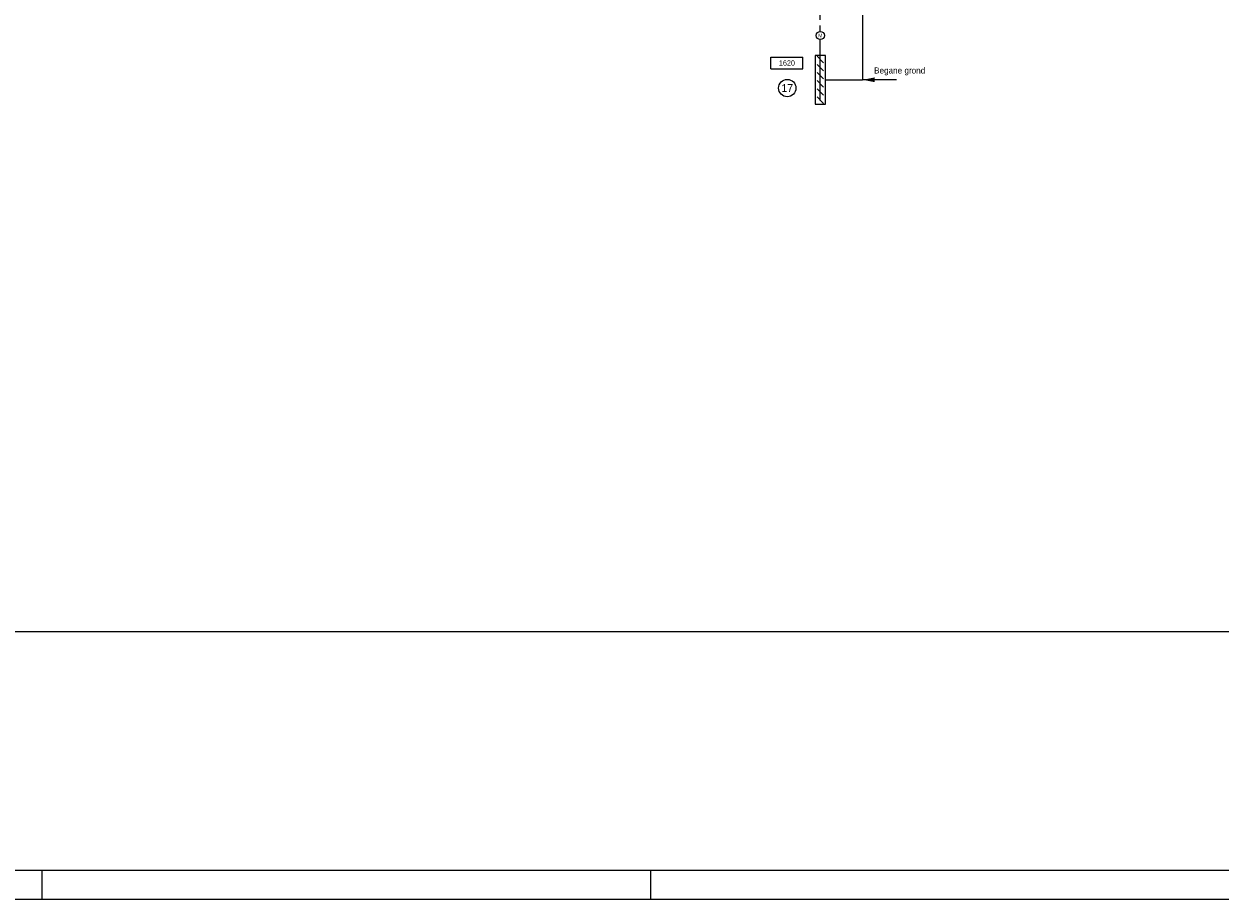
# Model space of a CAD drawing. Extents: x -490 to 1189, y 0 to 841.
# Tile 8 of 28: x 343 to 755, y 0 to 302. Entities that reach past the tile are written whole.
import ezdxf
from ezdxf.enums import TextEntityAlignment as Align

# ---------------------------------------------------------------- set-up
doc = ezdxf.new("R2010")
doc.units = 0
doc.linetypes.add('STABI22', pattern=[4, 2, -2])
doc.layers.get('0').update_dxf_attribs({"linetype": 'CONTINUOUS'})
for name, color, linetype in [('00KAD070', 5, 'CONTINUOUS'), ('WL$1----', 3, 'CONTINUOUS'), ('WL561---', 4, 'CONTINUOUS'), ('WL561---_RETOUR', 4, 'CONTINUOUS'), ('WL570---_TOEVOER', 3, 'CONTINUOUS'), ('WM561---', 1, 'CONTINUOUS')]:
    doc.layers.add(name, color=color, linetype=linetype)
doc.styles.add('BURO-018', font='BUROFONT.shx', dxfattribs={"height": 1.8})
doc.styles.add('BURO-025', font='BUROFONT.shx', dxfattribs={"height": 2.5})

# ---------------------------------------------------------------- blocks, each defined once
blk = doc.blocks.new('30486013')
at = {"color": 0, "linetype": 'CONTINUOUS'}
blk.add_circle((0, 0), 2, dxfattribs=at)
at = {"color": 0, "linetype": 'CONTINUOUS', "style": 'BURO-018', "flags": 1}
blk.add_attdef('CV_MATCODE', (0, 0), '', height=1.8, dxfattribs=at)
blk = doc.blocks.new('AL-RNR')
at = {"color": 0, "linetype": 'CONTINUOUS'}
for p, q in [((-5.5, 2), (5.5, 2)), ((-5.5, -2), (-5.5, 2)), ((5.5, -2), (5.5, 2)), ((-5.5, -2), (5.5, -2))]:
    blk.add_line(p, q, dxfattribs=at)
blk = doc.blocks.new('3048601')
at = {"color": 0, "linetype": 'CONTINUOUS'}
blk.add_circle((0, 0), 2, dxfattribs=at)
at = {"color": 0, "linetype": 'CONTINUOUS', "style": 'BURO-018', "flags": 1}
blk.add_attdef('CV_MATCODE', (0, 0), '', height=1.8, dxfattribs=at)

msp = doc.modelspace()

# ---------------------------------------------------------------- hatches: boundary and pattern name
at = {"layer": 'WL570---_TOEVOER', "linetype": 'CONTINUOUS'}
msp.add_hatch(color=6, dxfattribs=at).paths.add_polyline_path([(636.23, 281.71), (632.11, 282.53), (636.23, 283.36), (636.23, 282.53)])

# ---------------------------------------------------------------- linework, layer by layer
at = {"layer": '00KAD070', "linetype": 'CONTINUOUS'}
msp.add_line((-479.54, 10), (1179, 10), dxfattribs=at)
at = {"layer": 'WL$1----', "color": 3}
for p, q in [((349, 0), (349, 10)), ((559, 0), (559, 10)), ((-489.54, 0), (1189, 0))]:
    msp.add_line(p, q, dxfattribs=at)
at = {"layer": 'WL561---', "color": 6}
for p in [(632.07, 779.75), (619.22, 282.53)]:
    msp.add_line(p, (632.07, 282.53), dxfattribs=at)
at = {"layer": 'WL561---', "color": 8, "linetype": 'CONTINUOUS'}
msp.add_line((-439.09, 92.22), (987.27, 92.22), dxfattribs=at)
at = {"layer": 'WL570---_TOEVOER'}
for p, q in [((617.46, 275.41), (617.46, 296.41)), ((616.35, 290.64), (618.58, 288.41)), ((616.35, 287.84), (618.58, 285.61)), ((616.35, 285.04), (618.58, 282.81)), ((616.35, 282.24), (618.58, 280.01)), ((616.35, 279.44), (618.58, 277.21)), ((616.35, 276.64), (618.58, 274.41))]:
    msp.add_line(p, q, dxfattribs=at)
at = {"layer": 'WL570---_TOEVOER', "color": 6, "linetype": 'CONTINUOUS'}
msp.add_line((643.72, 282.53), (632.07, 282.53), dxfattribs=at)
at = {"layer": 'WL570---_TOEVOER'}
msp.add_lwpolyline([(619.22, 274.13), (619.22, 290.93), (615.72, 290.93), (615.72, 274.13)], close=True, dxfattribs=at)
at = {"layer": 'WM561---', "color": 1, "linetype": 'STABI22'}
msp.add_line((617.46, 299.21), (617.46, 794.17), dxfattribs=at)

# ---------------------------------------------------------------- block references
at = {"layer": 'WL561---_RETOUR', "color": 7}
ref = msp.add_blockref('AL-RNR', (605.95, 288.33), dxfattribs=at)
ref.add_attrib('AL_RNR', '1620', dxfattribs={"layer": '0', "color": 0, "linetype": 'CONTINUOUS', "height": 1.8, "style": 'BURO-018'}).set_placement((605.95, 288.33), align=Align.MIDDLE)
ref = msp.add_blockref('3048601', (606.06, 279.68), dxfattribs=dict(at, xscale=1.5, yscale=1.5, zscale=1.5))
ref.add_attrib('CV_TEXT1', '17', dxfattribs={"layer": '0', "color": 1, "linetype": 'CONTINUOUS', "height": 2.7, "style": 'BURO-018'}).set_placement((606.06, 279.68), align=Align.MIDDLE)
at = {"layer": 'WL570---_TOEVOER'}
ref = msp.add_blockref('30486013', (617.46, 297.81), dxfattribs=dict(at, xscale=0.7, yscale=0.7, zscale=0.7))
ref.add_attrib('CV_TEXT1', 'M', dxfattribs={"layer": '0', "color": 1, "height": 1.26, "style": 'BURO-018'}).set_placement((617.46, 297.81), align=Align.MIDDLE)

# ---------------------------------------------------------------- texts
at = {"layer": 'WL561---_RETOUR', "color": 7, "style": 'BURO-025'}
msp.add_text('Begane grond', height=2.1, dxfattribs=at).set_placement((636.02, 284.7))

doc.saveas('drawing.dxf')
